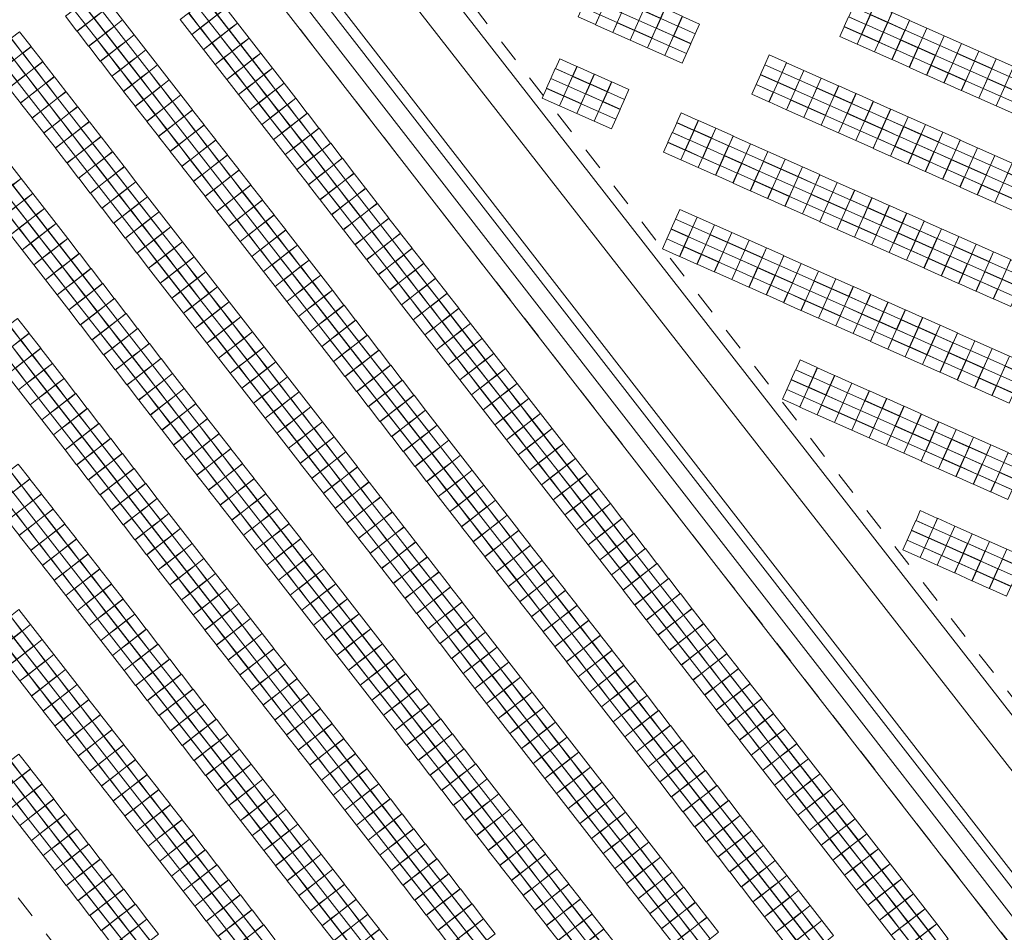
# Model space of a CAD drawing. Header units: metres. Extents: x 232744 to 233931, y 552844 to 554310.
# Tile 12 of 41: x 233568 to 233654, y 553169 to 553249. Entities that reach past the tile are written whole.
import ezdxf

# ---------------------------------------------------------------- set-up
doc = ezdxf.new("R2010")
doc.units = ezdxf.units.M
doc.linetypes.add('NLCS-HIDDEN', pattern=[4, 2, -2])
doc.layers.get('0').update_dxf_attribs({"lineweight": 18})
for name, color, linetype, lineweight in [('BH-N-beplante wallen', 251, 'Continuous', 18), ('BH-N-contouren zonneakker', 251, 'NLCS-HIDDEN', 5), ('BH-N-verhard onderhoudspad', 251, 'Continuous', 18), ('GP-Modules', 252, 'Continuous', 9)]:
    doc.layers.add(name, color=color, linetype=linetype, lineweight=lineweight)

# ---------------------------------------------------------------- blocks, each defined once
blk = doc.blocks.new('fs_3851791_full')
for p, q in [((0, 0), (1.65, 0)), ((0, -0.931), (0, 0)), ((1.65, 0), (1.65, -0.931)), ((1.65, -0.931), (0, -0.931)), ((0, -0.943), (1.65, -0.943)), ((0, -1.874), (0, -0.943)), ((1.65, -0.943), (1.65, -1.874)), ((1.65, -1.874), (0, -1.874)), ((0, -1.886), (1.65, -1.886)), ((0, -2.818), (0, -1.886)), ((1.65, -1.886), (1.65, -2.818)), ((1.65, -2.818), (0, -2.818)), ((0, -2.83), (1.65, -2.83)), ((0, -3.761), (0, -2.83)), ((1.65, -2.83), (1.65, -3.761)), ((1.65, -3.761), (0, -3.761))]:
    blk.add_line(p, q)
blk = doc.blocks.new('fs_3851794_full')
for points in [[(0, 0, 0), (1.65, 0, 0), (1.65, -0.931, -0.339), (0, -0.931, -0.339), (0, 0, 0)], [(0, -0.943, -0.343), (1.65, -0.943, -0.343), (1.65, -1.874, -0.682), (0, -1.874, -0.682), (0, -0.943, -0.343)], [(0, -1.886, -0.687), (1.65, -1.886, -0.687), (1.65, -2.818, -1.026), (0, -2.818, -1.026), (0, -1.886, -0.687)], [(0, -2.83, -1.03), (1.65, -2.83, -1.03), (1.65, -3.761, -1.369), (0, -3.761, -1.369), (0, -2.83, -1.03)]]:
    blk.add_polyline3d(points)

msp = doc.modelspace()

# ---------------------------------------------------------------- linework, layer by layer
at = {"layer": 'BH-N-beplante wallen'}
for p, q in [((233415.854, 553481.725), (233710.542, 553102.096)), ((233709.396, 553102.145), (233415.138, 553481.169)), ((233708.211, 553101.225), (233413.954, 553480.249)), ((233412.909, 553478.947), (233707.383, 553099.643))]:
    msp.add_line(p, q, dxfattribs=at)
at = {"layer": 'BH-N-contouren zonneakker'}
for p, q in [((233680.047, 553156.847), (233461.921, 553436.579)), ((233699.043, 553110.39), (233453.023, 553427.277)), ((233681.724, 553024.932), (233437.507, 553339.501))]:
    msp.add_line(p, q, dxfattribs=at)
at = {"layer": 'BH-N-verhard onderhoudspad'}
for p, q in [((233458.518, 553434.439), (233710.566, 553111.204)), ((233463.267, 553433.227), (233712.25, 553113.923))]:
    msp.add_line(p, q, dxfattribs=at)

# ---------------------------------------------------------------- block references
at = {"layer": 'GP-Modules'}
for name, p, rotation in [('fs_3851791_full', (233618.195, 553252.347, 2.169), 336), ('fs_3851794_full', (233574.775, 553251.278, 2.169), 307.8241220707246), ('fs_3851791_full', (233619.714, 553251.671, 2.169), 336), ('fs_3851794_full', (233584.823, 553250.991, 2.169), 307.8241220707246), ('fs_3851791_full', (233621.232, 553250.995, 2.169), 336), ('fs_3851791_full', (233641.098, 553250.646, 2.169), 336), ('fs_3851794_full', (233575.794, 553249.965, 2.169), 307.8241220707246), ('fs_3851794_full', (233585.842, 553249.678, 2.169), 307.8241220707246), ('fs_3851791_full', (233622.751, 553250.319, 2.169), 336), ('fs_3851791_full', (233624.27, 553249.642, 2.169), 336), ('fs_3851791_full', (233642.617, 553249.969, 2.169), 336), ('fs_3851794_full', (233576.814, 553248.652, 2.169), 307.8241220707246), ('fs_3851791_full', (233625.789, 553248.966, 2.169), 336), ('fs_3851791_full', (233644.136, 553249.293, 2.169), 336), ('fs_3851791_full', (233645.655, 553248.617, 2.169), 336), ('fs_3851794_full', (233586.862, 553248.364, 2.169), 307.8241220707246), ('fs_3851791_full', (233647.173, 553247.94, 2.169), 336), ('fs_3851794_full', (233567.786, 553247.625, 2.169), 307.8241220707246), ('fs_3851794_full', (233577.834, 553247.338, 2.169), 307.8241220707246), ('fs_3851794_full', (233587.882, 553247.051, 2.169), 307.8241220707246), ('fs_3851791_full', (233648.692, 553247.264, 2.169), 336), ('fs_3851794_full', (233568.805, 553246.312, 2.169), 307.8241220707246), ('fs_3851794_full', (233578.853, 553246.025, 2.169), 307.8241220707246), ('fs_3851791_full', (233650.211, 553246.588, 2.169), 336), ('fs_3851794_full', (233588.901, 553245.738, 2.169), 307.8241220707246), ('fs_3851791_full', (233615.05, 553245.252, 2.169), 336), ('fs_3851791_full', (233633.384, 553245.585, 2.169), 336), ('fs_3851791_full', (233651.73, 553245.912, 2.169), 336), ('fs_3851791_full', (233653.249, 553245.235, 2.169), 336), ('fs_3851794_full', (233569.825, 553244.999, 2.169), 307.8241220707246), ('fs_3851794_full', (233579.873, 553244.711, 2.169), 307.8241220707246), ('fs_3851794_full', (233589.921, 553244.424, 2.169), 307.8241220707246), ('fs_3851791_full', (233616.569, 553244.576, 2.169), 336), ('fs_3851791_full', (233634.903, 553244.908, 2.169), 336), ('fs_3851791_full', (233654.768, 553244.559, 2.169), 336), ('fs_3851794_full', (233570.844, 553243.685, 2.169), 307.8241220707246), ('fs_3851791_full', (233618.088, 553243.9, 2.169), 336), ('fs_3851791_full', (233636.422, 553244.232, 2.169), 336), ('fs_3851791_full', (233637.941, 553243.556, 2.169), 336), ('fs_3851794_full', (233580.893, 553243.398, 2.169), 307.8241220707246), ('fs_3851794_full', (233590.941, 553243.111, 2.169), 307.8241220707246), ('fs_3851791_full', (233619.606, 553243.224, 2.169), 336), ('fs_3851791_full', (233639.46, 553242.879, 2.169), 336), ('fs_3851794_full', (233571.864, 553242.372, 2.169), 307.8241220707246), ('fs_3851794_full', (233581.912, 553242.085, 2.169), 307.8241220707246), ('fs_3851794_full', (233591.96, 553241.797, 2.169), 307.8241220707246), ('fs_3851791_full', (233640.979, 553242.203, 2.169), 336), ('fs_3851794_full', (233572.884, 553241.059, 2.169), 307.8241220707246), ('fs_3851791_full', (233642.498, 553241.527, 2.169), 336), ('fs_3851794_full', (233582.932, 553240.771, 2.169), 307.8241220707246), ('fs_3851794_full', (233592.98, 553240.484, 2.169), 307.8241220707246), ('fs_3851791_full', (233625.671, 553240.524, 2.169), 336), ('fs_3851791_full', (233644.017, 553240.851, 2.169), 336), ('fs_3851791_full', (233645.536, 553240.174, 2.169), 336), ('fs_3851794_full', (233573.903, 553239.745, 2.169), 307.8241220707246), ('fs_3851794_full', (233583.951, 553239.458, 2.169), 307.8241220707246), ('fs_3851794_full', (233594, 553239.171, 2.169), 307.8241220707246), ('fs_3851791_full', (233627.19, 553239.847, 2.169), 336), ('fs_3851791_full', (233628.709, 553239.171, 2.169), 336), ('fs_3851791_full', (233647.055, 553239.498, 2.169), 336), ('fs_3851794_full', (233574.923, 553238.432, 2.169), 307.8241220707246), ('fs_3851791_full', (233630.228, 553238.495, 2.169), 336), ('fs_3851791_full', (233648.574, 553238.822, 2.169), 336), ('fs_3851794_full', (233584.971, 553238.145, 2.169), 307.8241220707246), ('fs_3851794_full', (233595.019, 553237.857, 2.169), 307.8241220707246), ('fs_3851791_full', (233631.747, 553237.818, 2.169), 336), ('fs_3851791_full', (233650.093, 553238.145, 2.169), 336), ('fs_3851791_full', (233651.612, 553237.469, 2.169), 336), ('fs_3851794_full', (233575.943, 553237.119, 2.169), 307.8241220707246), ('fs_3851794_full', (233585.991, 553236.831, 2.169), 307.8241220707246), ('fs_3851791_full', (233633.266, 553237.142, 2.169), 336), ('fs_3851791_full', (233653.131, 553236.793, 2.169), 336), ('fs_3851794_full', (233566.914, 553236.092, 2.169), 307.8241220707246), ('fs_3851794_full', (233576.962, 553235.805, 2.169), 307.8241220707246), ('fs_3851794_full', (233596.039, 553236.544, 2.169), 307.8241220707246), ('fs_3851791_full', (233634.784, 553236.466, 2.169), 336), ('fs_3851791_full', (233636.303, 553235.79, 2.169), 336), ('fs_3851791_full', (233654.65, 553236.117, 2.169), 336), ('fs_3851794_full', (233587.01, 553235.518, 2.169), 307.8241220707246), ('fs_3851794_full', (233597.058, 553235.231, 2.169), 307.8241220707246), ('fs_3851791_full', (233637.822, 553235.113, 2.169), 336), ('fs_3851794_full', (233567.934, 553234.779, 2.169), 307.8241220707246), ('fs_3851794_full', (233577.982, 553234.492, 2.169), 307.8241220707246), ('fs_3851794_full', (233588.03, 553234.205, 2.169), 307.8241220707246), ('fs_3851791_full', (233639.341, 553234.437, 2.169), 336), ('fs_3851794_full', (233568.954, 553233.466, 2.169), 307.8241220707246), ('fs_3851794_full', (233579.002, 553233.178, 2.169), 307.8241220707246), ('fs_3851794_full', (233598.078, 553233.917, 2.169), 307.8241220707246), ('fs_3851791_full', (233640.86, 553233.761, 2.169), 336), ('fs_3851794_full', (233589.05, 553232.891, 2.169), 307.8241220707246), ('fs_3851794_full', (233599.098, 553232.604, 2.169), 307.8241220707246), ('fs_3851791_full', (233642.379, 553233.084, 2.169), 336), ('fs_3851791_full', (233643.898, 553232.408, 2.169), 336), ('fs_3851794_full', (233569.973, 553232.152, 2.169), 307.8241220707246), ('fs_3851794_full', (233580.021, 553231.865, 2.169), 307.8241220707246), ('fs_3851794_full', (233590.069, 553231.578, 2.169), 307.8241220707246), ('fs_3851791_full', (233625.564, 553232.076, 2.169), 336), ('fs_3851791_full', (233627.083, 553231.4, 2.169), 336), ('fs_3851791_full', (233645.417, 553231.732, 2.169), 336), ('fs_3851794_full', (233570.993, 553230.839, 2.169), 307.8241220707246), ('fs_3851794_full', (233581.041, 553230.552, 2.169), 307.8241220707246), ('fs_3851794_full', (233600.117, 553231.291, 2.169), 307.8241220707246), ('fs_3851791_full', (233628.602, 553230.723, 2.169), 336), ('fs_3851791_full', (233646.936, 553231.056, 2.169), 336), ('fs_3851794_full', (233591.089, 553230.264, 2.169), 307.8241220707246), ('fs_3851794_full', (233601.137, 553229.977, 2.169), 307.8241220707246), ('fs_3851791_full', (233630.121, 553230.047, 2.169), 336), ('fs_3851791_full', (233648.455, 553230.379, 2.169), 336), ('fs_3851791_full', (233649.974, 553229.703, 2.169), 336), ('fs_3851794_full', (233572.012, 553229.526, 2.169), 307.8241220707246), ('fs_3851794_full', (233582.061, 553229.238, 2.169), 307.8241220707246), ('fs_3851794_full', (233592.109, 553228.951, 2.169), 307.8241220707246), ('fs_3851791_full', (233631.628, 553229.376, 2.169), 336), ('fs_3851791_full', (233651.493, 553229.027, 2.169), 336), ('fs_3851794_full', (233573.032, 553228.212, 2.169), 307.8241220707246), ('fs_3851794_full', (233602.157, 553228.664, 2.169), 307.8241220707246), ('fs_3851791_full', (233633.147, 553228.7, 2.169), 336), ('fs_3851791_full', (233634.666, 553228.023, 2.169), 336), ('fs_3851791_full', (233653.012, 553228.35, 2.169), 336), ('fs_3851794_full', (233583.08, 553227.925, 2.169), 307.8241220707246), ('fs_3851794_full', (233593.128, 553227.638, 2.169), 307.8241220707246), ('fs_3851794_full', (233603.176, 553227.35, 2.169), 307.8241220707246), ('fs_3851791_full', (233636.185, 553227.347, 2.169), 336), ('fs_3851791_full', (233654.531, 553227.674, 2.169), 336), ('fs_3851794_full', (233574.052, 553226.899, 2.169), 307.8241220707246), ('fs_3851794_full', (233584.1, 553226.612, 2.169), 307.8241220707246), ('fs_3851794_full', (233594.148, 553226.324, 2.169), 307.8241220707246), ('fs_3851791_full', (233637.704, 553226.671, 2.169), 336), ('fs_3851794_full', (233575.071, 553225.585, 2.169), 307.8241220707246), ('fs_3851794_full', (233604.196, 553226.037, 2.169), 307.8241220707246), ('fs_3851791_full', (233639.223, 553225.995, 2.169), 336), ('fs_3851794_full', (233585.119, 553225.298, 2.169), 307.8241220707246), ('fs_3851794_full', (233595.167, 553225.011, 2.169), 307.8241220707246), ('fs_3851794_full', (233605.216, 553224.724, 2.169), 307.8241220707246), ('fs_3851791_full', (233640.742, 553225.318, 2.169), 336), ('fs_3851791_full', (233642.261, 553224.642, 2.169), 336), ('fs_3851794_full', (233576.091, 553224.272, 2.169), 307.8241220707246), ('fs_3851794_full', (233586.139, 553223.985, 2.169), 307.8241220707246), ('fs_3851794_full', (233596.187, 553223.698, 2.169), 307.8241220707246), ('fs_3851791_full', (233643.78, 553223.966, 2.169), 336), ('fs_3851794_full', (233577.111, 553222.959, 2.169), 307.8241220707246), ('fs_3851794_full', (233606.235, 553223.41, 2.169), 307.8241220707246), ('fs_3851791_full', (233645.299, 553223.289, 2.169), 336), ('fs_3851794_full', (233567.613, 553222.537, 2.169), 307.8241220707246), ('fs_3851794_full', (233587.159, 553222.671, 2.169), 307.8241220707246), ('fs_3851794_full', (233597.207, 553222.384, 2.169), 307.8241220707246), ('fs_3851794_full', (233607.255, 553222.097, 2.169), 307.8241220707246), ('fs_3851791_full', (233646.817, 553222.613, 2.169), 336), ('fs_3851791_full', (233648.336, 553221.937, 2.169), 336), ('fs_3851794_full', (233568.632, 553221.224, 2.169), 307.8241220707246), ('fs_3851794_full', (233578.13, 553221.645, 2.169), 307.8241220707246), ('fs_3851794_full', (233588.178, 553221.358, 2.169), 307.8241220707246), ('fs_3851794_full', (233598.226, 553221.071, 2.169), 307.8241220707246), ('fs_3851791_full', (233649.855, 553221.261, 2.169), 336), ('fs_3851794_full', (233579.15, 553220.332, 2.169), 307.8241220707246), ('fs_3851794_full', (233608.274, 553220.784, 2.169), 307.8241220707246), ('fs_3851791_full', (233651.374, 553220.584, 2.169), 336), ('fs_3851794_full', (233569.652, 553219.911, 2.169), 307.8241220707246), ('fs_3851794_full', (233589.198, 553220.045, 2.169), 307.8241220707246), ('fs_3851794_full', (233599.246, 553219.757, 2.169), 307.8241220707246), ('fs_3851794_full', (233609.294, 553219.47, 2.169), 307.8241220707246), ('fs_3851791_full', (233652.893, 553219.908, 2.169), 336), ('fs_3851794_full', (233570.672, 553218.597, 2.169), 307.8241220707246), ('fs_3851794_full', (233580.17, 553219.019, 2.169), 307.8241220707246), ('fs_3851794_full', (233590.218, 553218.731, 2.169), 307.8241220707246), ('fs_3851791_full', (233636.078, 553218.9, 2.169), 336), ('fs_3851791_full', (233654.412, 553219.232, 2.169), 336), ('fs_3851794_full', (233581.189, 553217.705, 2.169), 307.8241220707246), ('fs_3851794_full', (233600.266, 553218.444, 2.169), 307.8241220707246), ('fs_3851794_full', (233610.314, 553218.157, 2.169), 307.8241220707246), ('fs_3851791_full', (233637.597, 553218.223, 2.169), 336), ('fs_3851794_full', (233571.691, 553217.284, 2.169), 307.8241220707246), ('fs_3851794_full', (233591.237, 553217.418, 2.169), 307.8241220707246), ('fs_3851794_full', (233601.285, 553217.131, 2.169), 307.8241220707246), ('fs_3851794_full', (233611.333, 553216.843, 2.169), 307.8241220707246), ('fs_3851791_full', (233639.116, 553217.547, 2.169), 336), ('fs_3851791_full', (233640.623, 553216.876, 2.169), 336), ('fs_3851794_full', (233572.711, 553215.97, 2.169), 307.8241220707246), ('fs_3851794_full', (233582.209, 553216.392, 2.169), 307.8241220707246), ('fs_3851794_full', (233592.257, 553216.105, 2.169), 307.8241220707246), ('fs_3851791_full', (233642.142, 553216.2, 2.169), 336), ('fs_3851794_full', (233583.228, 553215.078, 2.169), 307.8241220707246), ('fs_3851794_full', (233602.305, 553215.817, 2.169), 307.8241220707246), ('fs_3851794_full', (233612.353, 553215.53, 2.169), 307.8241220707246), ('fs_3851791_full', (233643.661, 553215.523, 2.169), 336), ('fs_3851794_full', (233573.731, 553214.657, 2.169), 307.8241220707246), ('fs_3851794_full', (233593.277, 553214.791, 2.169), 307.8241220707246), ('fs_3851794_full', (233603.325, 553214.504, 2.169), 307.8241220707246), ('fs_3851794_full', (233613.373, 553214.217, 2.169), 307.8241220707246), ('fs_3851791_full', (233645.18, 553214.847, 2.169), 336), ('fs_3851791_full', (233646.699, 553214.171, 2.169), 336), ('fs_3851794_full', (233574.75, 553213.344, 2.169), 307.8241220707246), ('fs_3851794_full', (233584.248, 553213.765, 2.169), 307.8241220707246), ('fs_3851794_full', (233594.296, 553213.478, 2.169), 307.8241220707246), ('fs_3851791_full', (233648.218, 553213.495, 2.169), 336), ('fs_3851794_full', (233585.268, 553212.452, 2.169), 307.8241220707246), ('fs_3851794_full', (233604.344, 553213.191, 2.169), 307.8241220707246), ('fs_3851794_full', (233614.392, 553212.903, 2.169), 307.8241220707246), ('fs_3851791_full', (233649.737, 553212.818, 2.169), 336), ('fs_3851794_full', (233575.77, 553212.03, 2.169), 307.8241220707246), ('fs_3851794_full', (233595.316, 553212.165, 2.169), 307.8241220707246), ('fs_3851794_full', (233605.364, 553211.877, 2.169), 307.8241220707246), ('fs_3851794_full', (233615.412, 553211.59, 2.169), 307.8241220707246), ('fs_3851791_full', (233651.256, 553212.142, 2.169), 336), ('fs_3851794_full', (233576.79, 553210.717, 2.169), 307.8241220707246), ('fs_3851794_full', (233586.287, 553211.138, 2.169), 307.8241220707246), ('fs_3851794_full', (233596.335, 553210.851, 2.169), 307.8241220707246), ('fs_3851791_full', (233652.775, 553211.466, 2.169), 336), ('fs_3851791_full', (233654.294, 553210.789, 2.169), 336), ('fs_3851794_full', (233606.384, 553210.564, 2.169), 307.8241220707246), ('fs_3851794_full', (233616.432, 553210.277, 2.169), 307.8241220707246), ('fs_3851794_full', (233567.677, 553209.8, 2.169), 307.8241220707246), ('fs_3851794_full', (233577.809, 553209.404, 2.169), 307.8241220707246), ('fs_3851794_full', (233587.307, 553209.825, 2.169), 307.8241220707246), ('fs_3851794_full', (233597.355, 553209.538, 2.169), 307.8241220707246), ('fs_3851794_full', (233607.403, 553209.251, 2.169), 307.8241220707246), ('fs_3851794_full', (233568.696, 553208.486, 2.169), 307.8241220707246), ('fs_3851794_full', (233588.327, 553208.512, 2.169), 307.8241220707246), ('fs_3851794_full', (233598.375, 553208.224, 2.169), 307.8241220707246), ('fs_3851794_full', (233617.451, 553208.963, 2.169), 307.8241220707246), ('fs_3851794_full', (233578.829, 553208.09, 2.169), 307.8241220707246), ('fs_3851794_full', (233608.423, 553207.937, 2.169), 307.8241220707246), ('fs_3851794_full', (233618.471, 553207.65, 2.169), 307.8241220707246), ('fs_3851794_full', (233569.716, 553207.173, 2.169), 307.8241220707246), ('fs_3851794_full', (233579.848, 553206.777, 2.169), 307.8241220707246), ('fs_3851794_full', (233589.346, 553207.198, 2.169), 307.8241220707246), ('fs_3851794_full', (233599.394, 553206.911, 2.169), 307.8241220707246), ('fs_3851794_full', (233609.442, 553206.624, 2.169), 307.8241220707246), ('fs_3851794_full', (233570.736, 553205.859, 2.169), 307.8241220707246), ('fs_3851794_full', (233590.366, 553205.885, 2.169), 307.8241220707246), ('fs_3851794_full', (233600.414, 553205.598, 2.169), 307.8241220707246), ('fs_3851794_full', (233619.49, 553206.337, 2.169), 307.8241220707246), ('fs_3851791_full', (233646.603, 553205.718, 2.169), 336), ('fs_3851794_full', (233580.868, 553205.464, 2.169), 307.8241220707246), ('fs_3851794_full', (233610.462, 553205.31, 2.169), 307.8241220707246), ('fs_3851794_full', (233620.51, 553205.023, 2.169), 307.8241220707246), ('fs_3851791_full', (233648.111, 553205.047, 2.169), 336), ('fs_3851794_full', (233571.755, 553204.546, 2.169), 307.8241220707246), ('fs_3851794_full', (233581.888, 553204.15, 2.169), 307.8241220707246), ('fs_3851794_full', (233591.386, 553204.572, 2.169), 307.8241220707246), ('fs_3851794_full', (233601.434, 553204.284, 2.169), 307.8241220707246), ('fs_3851794_full', (233611.482, 553203.997, 2.169), 307.8241220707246), ('fs_3851791_full', (233649.618, 553204.376, 2.169), 336), ('fs_3851794_full', (233572.775, 553203.233, 2.169), 307.8241220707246), ('fs_3851794_full', (233592.405, 553203.258, 2.169), 307.8241220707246), ('fs_3851794_full', (233602.453, 553202.971, 2.169), 307.8241220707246), ('fs_3851794_full', (233621.53, 553203.71, 2.169), 307.8241220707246), ('fs_3851791_full', (233651.137, 553203.7, 2.169), 336), ('fs_3851791_full', (233652.656, 553203.023, 2.169), 336), ('fs_3851794_full', (233582.907, 553202.837, 2.169), 307.8241220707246), ('fs_3851794_full', (233612.501, 553202.684, 2.169), 307.8241220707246), ('fs_3851794_full', (233622.549, 553202.396, 2.169), 307.8241220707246), ('fs_3851791_full', (233654.175, 553202.347, 2.169), 336), ('fs_3851794_full', (233573.795, 553201.919, 2.169), 307.8241220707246), ('fs_3851794_full', (233583.927, 553201.523, 2.169), 307.8241220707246), ('fs_3851794_full', (233593.425, 553201.945, 2.169), 307.8241220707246), ('fs_3851794_full', (233603.473, 553201.658, 2.169), 307.8241220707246), ('fs_3851794_full', (233613.521, 553201.37, 2.169), 307.8241220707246), ('fs_3851794_full', (233574.814, 553200.606, 2.169), 307.8241220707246), ('fs_3851794_full', (233594.445, 553200.631, 2.169), 307.8241220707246), ('fs_3851794_full', (233623.569, 553201.083, 2.169), 307.8241220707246), ('fs_3851794_full', (233584.947, 553200.21, 2.169), 307.8241220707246), ('fs_3851794_full', (233604.493, 553200.344, 2.169), 307.8241220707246), ('fs_3851794_full', (233614.541, 553200.057, 2.169), 307.8241220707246), ('fs_3851794_full', (233624.589, 553199.77, 2.169), 307.8241220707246), ('fs_3851794_full', (233575.834, 553199.293, 2.169), 307.8241220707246), ('fs_3851794_full', (233585.966, 553198.897, 2.169), 307.8241220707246), ('fs_3851794_full', (233595.464, 553199.318, 2.169), 307.8241220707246), ('fs_3851794_full', (233605.512, 553199.031, 2.169), 307.8241220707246), ('fs_3851794_full', (233615.56, 553198.744, 2.169), 307.8241220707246), ('fs_3851794_full', (233576.854, 553197.979, 2.169), 307.8241220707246), ('fs_3851794_full', (233596.484, 553198.005, 2.169), 307.8241220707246), ('fs_3851794_full', (233625.608, 553198.456, 2.169), 307.8241220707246), ('fs_3851794_full', (233567.741, 553197.062, 2.169), 307.8241220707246), ('fs_3851794_full', (233586.986, 553197.583, 2.169), 307.8241220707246), ('fs_3851794_full', (233606.532, 553197.717, 2.169), 307.8241220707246), ('fs_3851794_full', (233616.58, 553197.43, 2.169), 307.8241220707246), ('fs_3851794_full', (233626.628, 553197.143, 2.169), 307.8241220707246), ('fs_3851794_full', (233577.873, 553196.666, 2.169), 307.8241220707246), ('fs_3851794_full', (233588.006, 553196.27, 2.169), 307.8241220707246), ('fs_3851794_full', (233597.503, 553196.691, 2.169), 307.8241220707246), ('fs_3851794_full', (233607.552, 553196.404, 2.169), 307.8241220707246), ('fs_3851794_full', (233617.6, 553196.117, 2.169), 307.8241220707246), ('fs_3851794_full', (233568.76, 553195.748, 2.169), 307.8241220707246), ('fs_3851794_full', (233578.893, 553195.352, 2.169), 307.8241220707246), ('fs_3851794_full', (233598.523, 553195.378, 2.169), 307.8241220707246), ('fs_3851794_full', (233627.648, 553195.83, 2.169), 307.8241220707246), ('fs_3851794_full', (233569.78, 553194.435, 2.169), 307.8241220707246), ('fs_3851794_full', (233589.025, 553194.957, 2.169), 307.8241220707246), ('fs_3851794_full', (233608.571, 553195.091, 2.169), 307.8241220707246), ('fs_3851794_full', (233618.619, 553194.803, 2.169), 307.8241220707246), ('fs_3851794_full', (233628.667, 553194.516, 2.169), 307.8241220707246), ('fs_3851794_full', (233579.912, 553194.039, 2.169), 307.8241220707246), ('fs_3851794_full', (233590.045, 553193.643, 2.169), 307.8241220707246), ('fs_3851794_full', (233599.543, 553194.065, 2.169), 307.8241220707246), ('fs_3851794_full', (233609.591, 553193.777, 2.169), 307.8241220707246), ('fs_3851794_full', (233619.639, 553193.49, 2.169), 307.8241220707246), ('fs_3851794_full', (233570.8, 553193.122, 2.169), 307.8241220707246), ('fs_3851794_full', (233580.932, 553192.726, 2.169), 307.8241220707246), ('fs_3851794_full', (233600.562, 553192.751, 2.169), 307.8241220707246), ('fs_3851794_full', (233629.687, 553193.203, 2.169), 307.8241220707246), ('fs_3851794_full', (233571.819, 553191.808, 2.169), 307.8241220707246), ('fs_3851794_full', (233591.064, 553192.33, 2.169), 307.8241220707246), ('fs_3851794_full', (233610.61, 553192.464, 2.169), 307.8241220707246), ('fs_3851794_full', (233620.658, 553192.177, 2.169), 307.8241220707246), ('fs_3851794_full', (233630.707, 553191.889, 2.169), 307.8241220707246), ('fs_3851794_full', (233581.952, 553191.412, 2.169), 307.8241220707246), ('fs_3851794_full', (233592.084, 553191.016, 2.169), 307.8241220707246), ('fs_3851794_full', (233601.582, 553191.438, 2.169), 307.8241220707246), ('fs_3851794_full', (233611.63, 553191.151, 2.169), 307.8241220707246), ('fs_3851794_full', (233572.839, 553190.495, 2.169), 307.8241220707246), ('fs_3851794_full', (233582.971, 553190.099, 2.169), 307.8241220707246), ('fs_3851794_full', (233602.602, 553190.124, 2.169), 307.8241220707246), ('fs_3851794_full', (233621.678, 553190.863, 2.169), 307.8241220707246), ('fs_3851794_full', (233631.726, 553190.576, 2.169), 307.8241220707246), ('fs_3851794_full', (233573.859, 553189.181, 2.169), 307.8241220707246), ('fs_3851794_full', (233593.104, 553189.703, 2.169), 307.8241220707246), ('fs_3851794_full', (233612.65, 553189.837, 2.169), 307.8241220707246), ('fs_3851794_full', (233622.698, 553189.55, 2.169), 307.8241220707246), ('fs_3851794_full', (233632.746, 553189.263, 2.169), 307.8241220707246), ('fs_3851794_full', (233583.991, 553188.786, 2.169), 307.8241220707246), ('fs_3851794_full', (233594.123, 553188.39, 2.169), 307.8241220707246), ('fs_3851794_full', (233603.621, 553188.811, 2.169), 307.8241220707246), ('fs_3851794_full', (233613.669, 553188.524, 2.169), 307.8241220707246), ('fs_3851794_full', (233574.878, 553187.868, 2.169), 307.8241220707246), ('fs_3851794_full', (233585.011, 553187.472, 2.169), 307.8241220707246), ('fs_3851794_full', (233604.641, 553187.498, 2.169), 307.8241220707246), ('fs_3851794_full', (233623.717, 553188.237, 2.169), 307.8241220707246), ('fs_3851794_full', (233633.765, 553187.949, 2.169), 307.8241220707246), ('fs_3851794_full', (233595.143, 553187.076, 2.169), 307.8241220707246), ('fs_3851794_full', (233614.689, 553187.21, 2.169), 307.8241220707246), ('fs_3851794_full', (233624.737, 553186.923, 2.169), 307.8241220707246), ('fs_3851794_full', (233634.785, 553186.636, 2.169), 307.8241220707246), ('fs_3851794_full', (233575.898, 553186.555, 2.169), 307.8241220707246), ('fs_3851794_full', (233586.03, 553186.159, 2.169), 307.8241220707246), ('fs_3851794_full', (233596.163, 553185.763, 2.169), 307.8241220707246), ('fs_3851794_full', (233605.661, 553186.184, 2.169), 307.8241220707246), ('fs_3851794_full', (233615.709, 553185.897, 2.169), 307.8241220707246), ('fs_3851794_full', (233576.918, 553185.241, 2.169), 307.8241220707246), ('fs_3851794_full', (233606.68, 553184.871, 2.169), 307.8241220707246), ('fs_3851794_full', (233625.757, 553185.61, 2.169), 307.8241220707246), ('fs_3851794_full', (233635.805, 553185.323, 2.169), 307.8241220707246), ('fs_3851794_full', (233567.728, 553184.422, 2.169), 307.8241220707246), ('fs_3851794_full', (233587.05, 553184.845, 2.169), 307.8241220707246), ('fs_3851794_full', (233597.182, 553184.45, 2.169), 307.8241220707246), ('fs_3851794_full', (233616.728, 553184.584, 2.169), 307.8241220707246), ('fs_3851794_full', (233626.776, 553184.296, 2.169), 307.8241220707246), ('fs_3851794_full', (233636.824, 553184.009, 2.169), 307.8241220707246), ('fs_3851794_full', (233577.937, 553183.928, 2.169), 307.8241220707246), ('fs_3851794_full', (233588.07, 553183.532, 2.169), 307.8241220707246), ('fs_3851794_full', (233607.7, 553183.558, 2.169), 307.8241220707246), ('fs_3851794_full', (233617.748, 553183.27, 2.169), 307.8241220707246), ('fs_3851794_full', (233568.748, 553183.109, 2.169), 307.8241220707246), ('fs_3851794_full', (233578.957, 553182.615, 2.169), 307.8241220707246), ('fs_3851794_full', (233598.202, 553183.136, 2.169), 307.8241220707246), ('fs_3851794_full', (233627.796, 553182.983, 2.169), 307.8241220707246), ('fs_3851794_full', (233637.844, 553182.696, 2.169), 307.8241220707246), ('fs_3851794_full', (233569.768, 553181.796, 2.169), 307.8241220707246), ('fs_3851794_full', (233589.089, 553182.219, 2.169), 307.8241220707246), ('fs_3851794_full', (233599.222, 553181.823, 2.169), 307.8241220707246), ('fs_3851794_full', (233608.719, 553182.244, 2.169), 307.8241220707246), ('fs_3851794_full', (233618.768, 553181.957, 2.169), 307.8241220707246), ('fs_3851794_full', (233628.816, 553181.67, 2.169), 307.8241220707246), ('fs_3851794_full', (233579.976, 553181.301, 2.169), 307.8241220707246), ('fs_3851794_full', (233590.109, 553180.905, 2.169), 307.8241220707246), ('fs_3851794_full', (233609.739, 553180.931, 2.169), 307.8241220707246), ('fs_3851794_full', (233619.787, 553180.644, 2.169), 307.8241220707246), ('fs_3851794_full', (233638.864, 553181.382, 2.169), 307.8241220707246), ('fs_3851794_full', (233570.787, 553180.482, 2.169), 307.8241220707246), ('fs_3851794_full', (233580.996, 553179.988, 2.169), 307.8241220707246), ('fs_3851794_full', (233600.241, 553180.509, 2.169), 307.8241220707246), ('fs_3851794_full', (233629.835, 553180.356, 2.169), 307.8241220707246), ('fs_3851794_full', (233639.883, 553180.069, 2.169), 307.8241220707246), ('fs_3851794_full', (233571.807, 553179.169, 2.169), 307.8241220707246), ('fs_3851794_full', (233591.128, 553179.592, 2.169), 307.8241220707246), ('fs_3851794_full', (233601.261, 553179.196, 2.169), 307.8241220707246), ('fs_3851794_full', (233610.759, 553179.618, 2.169), 307.8241220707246), ('fs_3851794_full', (233620.807, 553179.33, 2.169), 307.8241220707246), ('fs_3851794_full', (233630.855, 553179.043, 2.169), 307.8241220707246), ('fs_3851794_full', (233582.016, 553178.675, 2.169), 307.8241220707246), ('fs_3851794_full', (233592.148, 553178.279, 2.169), 307.8241220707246), ('fs_3851794_full', (233611.778, 553178.304, 2.169), 307.8241220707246), ('fs_3851794_full', (233621.826, 553178.017, 2.169), 307.8241220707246), ('fs_3851794_full', (233640.903, 553178.756, 2.169), 307.8241220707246), ('fs_3851794_full', (233572.827, 553177.855, 2.169), 307.8241220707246), ('fs_3851794_full', (233583.035, 553177.361, 2.169), 307.8241220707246), ('fs_3851794_full', (233602.281, 553177.883, 2.169), 307.8241220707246), ('fs_3851794_full', (233631.875, 553177.73, 2.169), 307.8241220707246), ('fs_3851794_full', (233641.923, 553177.442, 2.169), 307.8241220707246), ('fs_3851794_full', (233573.846, 553176.542, 2.169), 307.8241220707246), ('fs_3851794_full', (233593.168, 553176.965, 2.169), 307.8241220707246), ('fs_3851794_full', (233603.3, 553176.569, 2.169), 307.8241220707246), ('fs_3851794_full', (233612.798, 553176.991, 2.169), 307.8241220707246), ('fs_3851794_full', (233622.846, 553176.704, 2.169), 307.8241220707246), ('fs_3851794_full', (233632.894, 553176.416, 2.169), 307.8241220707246), ('fs_3851794_full', (233584.055, 553176.048, 2.169), 307.8241220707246), ('fs_3851794_full', (233594.187, 553175.652, 2.169), 307.8241220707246), ('fs_3851794_full', (233613.818, 553175.677, 2.169), 307.8241220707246), ('fs_3851794_full', (233623.866, 553175.39, 2.169), 307.8241220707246), ('fs_3851794_full', (233642.942, 553176.129, 2.169), 307.8241220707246), ('fs_3851794_full', (233574.866, 553175.229, 2.169), 307.8241220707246), ('fs_3851794_full', (233585.075, 553174.734, 2.169), 307.8241220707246), ('fs_3851794_full', (233604.32, 553175.256, 2.169), 307.8241220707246), ('fs_3851794_full', (233633.914, 553175.103, 2.169), 307.8241220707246), ('fs_3851794_full', (233643.962, 553174.816, 2.169), 307.8241220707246), ('fs_3851794_full', (233575.886, 553173.915, 2.169), 307.8241220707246), ('fs_3851794_full', (233595.207, 553174.339, 2.169), 307.8241220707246), ('fs_3851794_full', (233605.339, 553173.943, 2.169), 307.8241220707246), ('fs_3851794_full', (233614.837, 553174.364, 2.169), 307.8241220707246), ('fs_3851794_full', (233624.885, 553174.077, 2.169), 307.8241220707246), ('fs_3851794_full', (233634.933, 553173.79, 2.169), 307.8241220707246), ('fs_3851794_full', (233586.094, 553173.421, 2.169), 307.8241220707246), ('fs_3851794_full', (233596.227, 553173.025, 2.169), 307.8241220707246), ('fs_3851794_full', (233615.857, 553173.051, 2.169), 307.8241220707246), ('fs_3851794_full', (233644.981, 553173.502, 2.169), 307.8241220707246), ('fs_3851794_full', (233576.905, 553172.602, 2.169), 307.8241220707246), ('fs_3851794_full', (233587.114, 553172.108, 2.169), 307.8241220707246), ('fs_3851794_full', (233606.359, 553172.629, 2.169), 307.8241220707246), ('fs_3851794_full', (233625.905, 553172.763, 2.169), 307.8241220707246), ('fs_3851794_full', (233635.953, 553172.476, 2.169), 307.8241220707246), ('fs_3851794_full', (233646.001, 553172.189, 2.169), 307.8241220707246), ('fs_3851794_full', (233577.925, 553171.289, 2.169), 307.8241220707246), ('fs_3851794_full', (233597.246, 553171.712, 2.169), 307.8241220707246), ('fs_3851794_full', (233607.379, 553171.316, 2.169), 307.8241220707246), ('fs_3851794_full', (233616.877, 553171.737, 2.169), 307.8241220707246), ('fs_3851794_full', (233626.925, 553171.45, 2.169), 307.8241220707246), ('fs_3851794_full', (233636.973, 553171.163, 2.169), 307.8241220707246), ('fs_3851794_full', (233588.134, 553170.794, 2.169), 307.8241220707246), ('fs_3851794_full', (233598.266, 553170.398, 2.169), 307.8241220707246), ('fs_3851794_full', (233617.896, 553170.424, 2.169), 307.8241220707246), ('fs_3851794_full', (233647.021, 553170.876, 2.169), 307.8241220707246), ('fs_3851794_full', (233578.944, 553169.975, 2.169), 307.8241220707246), ('fs_3851794_full', (233589.153, 553169.481, 2.169), 307.8241220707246), ('fs_3851794_full', (233608.398, 553170.003, 2.169), 307.8241220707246), ('fs_3851794_full', (233627.944, 553170.137, 2.169), 307.8241220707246), ('fs_3851794_full', (233637.992, 553169.849, 2.169), 307.8241220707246), ('fs_3851794_full', (233648.04, 553169.562, 2.169), 307.8241220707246), ('fs_3851794_full', (233599.286, 553169.085, 2.169), 307.8241220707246), ('fs_3851794_full', (233618.916, 553169.111, 2.169), 307.8241220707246)]:
    msp.add_blockref(name, p, dxfattribs=dict(at, rotation=rotation))

doc.saveas('drawing.dxf')
